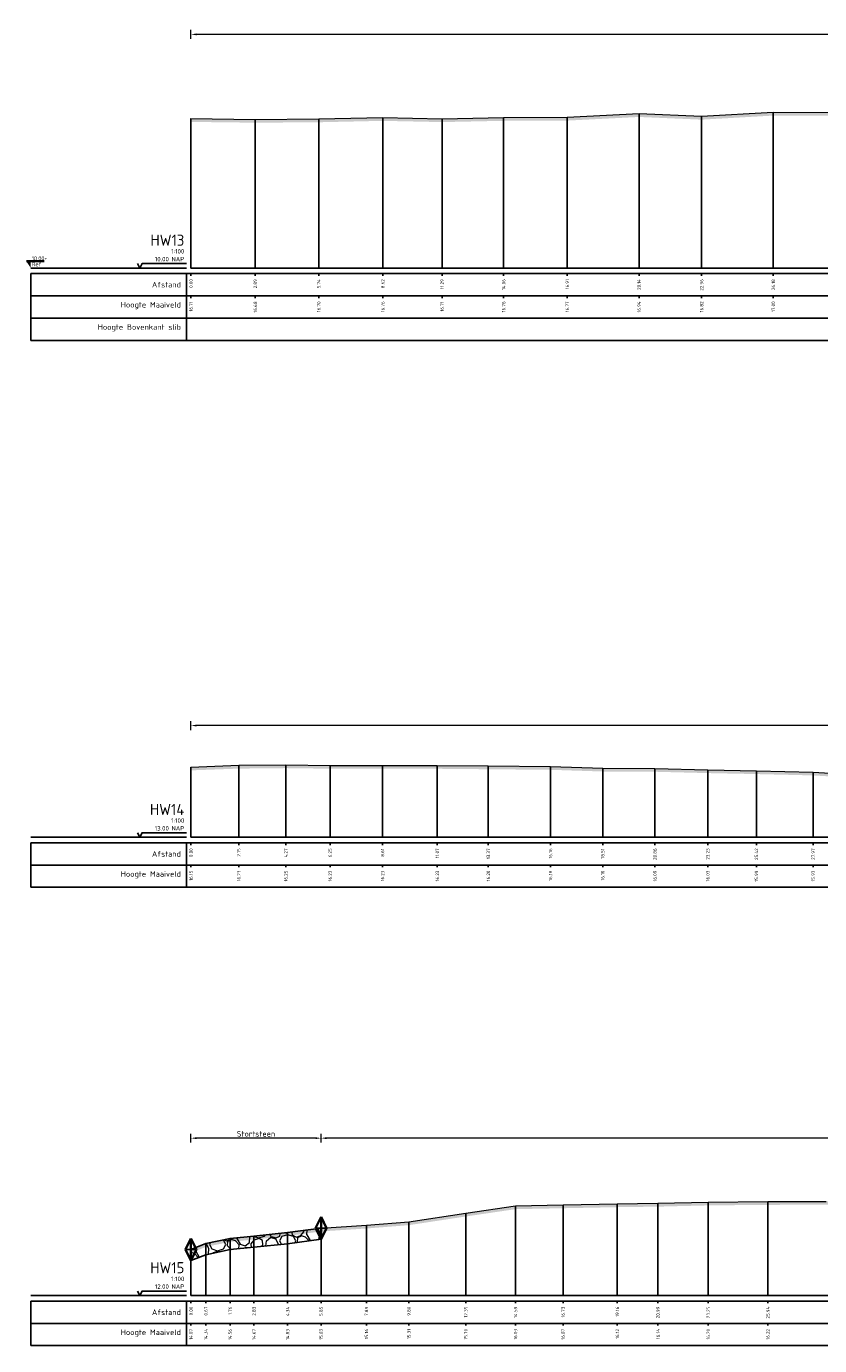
# Model space of a CAD drawing. Header units: metres. Extents: x 197883 to 206898, y 361907 to 364395.
# Tile 193 of 256: x 205776 to 205812, y 364002 to 364061. Entities that reach past the tile are written whole.
import ezdxf
from ezdxf.enums import TextEntityAlignment as Align

# ---------------------------------------------------------------- set-up
doc = ezdxf.new("R2010")
doc.units = ezdxf.units.M
doc.header["$PDMODE"] = 35
doc.header["$PDSIZE"] = 0.075
for name, color, linetype, lineweight in [('B-ME-VH-KANT ASFALT-SD', 7, 'Continuous', 25), ('B-ME-VH-VERHARDING_BESTORTING-A', 252, 'Continuous', 18), ('X-ME-AL-PROFIEL_HUIDIG MAAIVELD-GD', 252, 'Continuous', 0), ('X-XX-AL-DETAIL1-M', 7, 'Continuous', 18), ('X-XX-AL-GEBRUIKTE XREFS-GD', 7, 'Continuous', 35)]:
    doc.layers.add(name, color=color, linetype=linetype, lineweight=lineweight)
doc.layers.add('N-WE-OG-HULPLIJN-G', color=50, linetype='Continuous', lineweight=35, plot=False)
doc.layers.add('X-ME-AL-PROFIEL_STORTSTEEN-GD', color=7, linetype='Continuous')
doc.layers.add('X-ME-AL-PROFIELRASTER-S', color=7, linetype='Continuous')
doc.styles.add('NLCS-ISO', font='NLCS-ISO.ttf', dxfattribs={"height": 1.8})
doc.styles.add('NLCS-ISO-ANNOTATIVE-T18', font='NLCS-ISO.ttf', dxfattribs={"height": 1.8})
doc.styles.add('NLCS-ISO-M100-T25', font='NLCS-ISO.ttf', dxfattribs={"height": 0.25})
doc.dimstyles.new('NLCS-M100-T25-PIJL_L2_H1', dxfattribs={"dimscale": 0.1, "dimtxt": 2.5, "dimasz": 2.5, "dimexe": 2, "dimexo": 2, "dimgap": 0.7, "dimtad": 1, "dimzin": 0, "dimdsep": 46, "dimtxsty": 'NLCS-ISO-M100-T25', "dimcen": 0, "dimdle": 2, "dimclrd": 256, "dimclre": 256, "dimclrt": 256, "dimadec": 1, "dimazin": 0, "dimtfac": 1, "dimtdec": 3, "dimtofl": 0, "dimtmove": 0, "dimatfit": 3, "dimfxl": 2, "dimfxlon": 1, "dimtfillclr": 256, "dimtolj": 1, "dimtzin": 0, "dimlwd": -1, "dimlwe": -1, "dimarcsym": 0})

# ---------------------------------------------------------------- blocks, each defined once
blk = doc.blocks.new('SAL-PROFIELRASTER-D')
at = {"color": 0, "linetype": 'ByBlock', "lineweight": -2, "flags": 128}
for points in [[(-2, 0), (-72, 0)], [(-24, 2), (-23, 0), (-22, 2), (-2, 2)], [(-72, -12.5), (-72, -2.5)], [(0, -2.5), (-72, -2.5)], [(-2, -12.5), (-2, -2.5)], [(0, -12.5), (-72, -12.5)]]:
    blk.add_lwpolyline(points, dxfattribs=at)
at = {"color": 0, "linetype": 'ByBlock', "lineweight": -2, "style": 'NLCS-ISO-ANNOTATIVE-T18'}
blk.add_text('NAP', height=2, dxfattribs=at).set_placement((-3, 3), align=Align.RIGHT)
blk.add_text('Afstand', height=2.5, dxfattribs=at).set_placement((-4.5, -7.5), align=Align.MIDDLE_RIGHT)
for tag, height, p in [('PROFIELNR', 5, (-3, 10)), ('SCHAAL', 2, (-3, 6.5)), ('NAP', 2, (-9.94, 3))]:
    blk.add_attdef(tag, text='', height=height, dxfattribs=at).set_placement(p, align=Align.RIGHT)
blk = doc.blocks.new('SAL-PROFIELRASTER_BALK_EIND1-D')
at = {"color": 0, "linetype": 'ByBlock', "lineweight": -2}
blk.add_line((1, -12.5), (1, -2.5), dxfattribs=at)
at = {"color": 0, "linetype": 'ByBlock', "lineweight": -2, "flags": 128}
for points in [[(0, 0), (1, 0)], [(0, -2.5), (1, -2.5)], [(0, -12.5), (1, -12.5)]]:
    blk.add_lwpolyline(points, dxfattribs=at)
blk = doc.blocks.new('SAL-PROFIELRASTER_BALK-D')
at = {"color": 0, "linetype": 'ByBlock', "lineweight": -2}
for p, q in [((-72, -12.5), (-72, -2.5)), ((-2, -2.5), (-2, -12.5)), ((0, -12.5), (-72, -12.5))]:
    blk.add_line(p, q, dxfattribs=at)
at = {"color": 0, "linetype": 'ByBlock', "lineweight": -2, "style": 'NLCS-ISO-ANNOTATIVE-T18'}
for tag, height, p in [('TITEL1', 2.5, (-4.5, -6.5)), ('TITEL2', 1.5, (-4.5, -9.5))]:
    blk.add_attdef(tag, text='', height=height, dxfattribs=at).set_placement(p, align=Align.MIDDLE_RIGHT)
blk = doc.blocks.new('SAL-PROFIELRASTER_BALK_EIND2-D')
at = {"color": 0, "linetype": 'ByBlock', "lineweight": -2}
for p, q in [((1, -2.5), (1, -12.5)), ((1, -12.5), (0, -12.5))]:
    blk.add_line(p, q, dxfattribs=at)
blk = doc.blocks.new('SAL-PROFIELRASTER_BALK_DATA-D')
at = {"color": 0, "linetype": 'ByBlock', "lineweight": -2}
blk.add_lwpolyline([(0, -3.5), (0, -2.5)], dxfattribs=at)
at = {"color": 0, "linetype": 'ByBlock', "lineweight": -2, "style": 'NLCS-ISO-ANNOTATIVE-T18'}
blk.add_attdef('GETAL', text='', height=1.5, rotation=90, dxfattribs=at).set_placement((0.75, -5), align=Align.RIGHT)
blk = doc.blocks.new('SAL-PROFIELRASTER_AANHAAL-D')
at = {"color": 9, "linetype": 'ByBlock', "lineweight": -2, "flags": 128}
blk.add_lwpolyline([(0, 1), (0, 0)], dxfattribs=at)
blk = doc.blocks.new('*D189')
at = {"layer": 'Defpoints', "color": 0, "transparency": 16777216}
for p in [(205783.859, 364029.794), (205783.859, 364024.777), (205845.444, 364024.777)]:
    blk.add_point(p, dxfattribs=at)
at = {"layer": 'X-XX-AL-DETAIL1-M', "color": 253, "transparency": 16777216}
for p, q in [((205783.859, 364029.594), (205783.859, 364029.994)), ((205845.194, 364029.794), (205784.109, 364029.794)), ((205845.444, 364029.594), (205845.444, 364029.994))]:
    blk.add_line(p, q, dxfattribs=at)
for points in [[(205784.109, 364029.836), (205784.109, 364029.753), (205783.859, 364029.794)], [(205845.194, 364029.836), (205845.194, 364029.753), (205845.444, 364029.794)]]:
    blk.add_solid(points, dxfattribs=at)
at = {"layer": 'X-XX-AL-DETAIL1-M', "color": 253, "transparency": 16777216, "insert": (205814.651, 364029.989), "char_height": 0.25, "attachment_point": 5, "style": 'NLCS-ISO-M100-T25'}
blk.add_mtext('\\A1;Gras', dxfattribs=at)
blk = doc.blocks.new('*D190')
at = {"layer": 'Defpoints', "color": 0, "transparency": 16777216}
for p in [(205783.859, 364011.255), (205783.859, 364004.183), (205789.707, 364004.183)]:
    blk.add_point(p, dxfattribs=at)
at = {"layer": 'X-XX-AL-DETAIL1-M', "color": 253, "transparency": 16777216}
for p, q in [((205783.859, 364011.055), (205783.859, 364011.455)), ((205789.707, 364011.055), (205789.707, 364011.455)), ((205789.457, 364011.255), (205784.109, 364011.255))]:
    blk.add_line(p, q, dxfattribs=at)
for points in [[(205784.109, 364011.296), (205784.109, 364011.213), (205783.859, 364011.255)], [(205789.457, 364011.296), (205789.457, 364011.213), (205789.707, 364011.255)]]:
    blk.add_solid(points, dxfattribs=at)
at = {"layer": 'X-XX-AL-DETAIL1-M', "color": 253, "transparency": 16777216, "insert": (205786.783, 364011.45), "char_height": 0.25, "attachment_point": 5, "style": 'NLCS-ISO-M100-T25'}
blk.add_mtext('\\A1;Stortsteen', dxfattribs=at)
blk = doc.blocks.new('SVH-KANT STORTSTEEN DWP-SOD')
at = {"flags": 128}
blk.add_lwpolyline([(-0.25, 0), (0.25, 0)], dxfattribs=at)
at = {"layer": 'X-XX-AL-GEBRUIKTE XREFS-GD', "flags": 128}
for points in [[(0, 0.5), (-0.25, 0)], [(-0.25, 0), (0, -0.5)], [(0, -0.5), (0, 0.5)], [(0, 0.5), (0.25, 0)], [(0.25, 0), (0, -0.5)]]:
    blk.add_lwpolyline(points, dxfattribs=at)
blk = doc.blocks.new('*D191')
at = {"layer": 'Defpoints', "color": 0, "transparency": 16777216}
for p in [(205789.707, 364011.255), (205789.707, 364004.183), (205997.087, 364004.183)]:
    blk.add_point(p, dxfattribs=at)
at = {"layer": 'X-XX-AL-DETAIL1-M', "color": 253, "transparency": 16777216}
for p, q in [((205789.707, 364011.055), (205789.707, 364011.455)), ((205997.087, 364011.055), (205997.087, 364011.455)), ((205996.837, 364011.255), (205789.957, 364011.255))]:
    blk.add_line(p, q, dxfattribs=at)
for points in [[(205789.957, 364011.296), (205789.957, 364011.213), (205789.707, 364011.255)], [(205996.837, 364011.296), (205996.837, 364011.213), (205997.087, 364011.255)]]:
    blk.add_solid(points, dxfattribs=at)
at = {"layer": 'X-XX-AL-DETAIL1-M', "color": 253, "transparency": 16777216, "insert": (205893.397, 364011.45), "char_height": 0.25, "attachment_point": 5, "style": 'NLCS-ISO-M100-T25'}
blk.add_mtext('\\A1;Gras', dxfattribs=at)
blk = doc.blocks.new('*D213')
at = {"layer": 'Defpoints', "color": 0, "transparency": 16777216}
for p in [(205783.859, 364060.852), (205872.965, 364054.669), (205783.859, 364050.354)]:
    blk.add_point(p, dxfattribs=at)
at = {"layer": 'X-XX-AL-DETAIL1-M', "color": 253, "transparency": 16777216}
for p, q in [((205783.859, 364060.652), (205783.859, 364061.052)), ((205872.715, 364060.852), (205784.109, 364060.852)), ((205872.965, 364060.652), (205872.965, 364061.052))]:
    blk.add_line(p, q, dxfattribs=at)
for points in [[(205784.109, 364060.894), (205784.109, 364060.81), (205783.859, 364060.852)], [(205872.715, 364060.894), (205872.715, 364060.81), (205872.965, 364060.852)]]:
    blk.add_solid(points, dxfattribs=at)
at = {"layer": 'X-XX-AL-DETAIL1-M', "color": 253, "transparency": 16777216, "insert": (205828.412, 364061.047), "char_height": 0.25, "attachment_point": 5, "style": 'NLCS-ISO-M100-T25'}
blk.add_mtext('\\A1;Gras', dxfattribs=at)
blk = doc.blocks.new('SAL-PEILMAAT_INFRACAD_R01-SOD')
blk.add_line((-2, 3), (6, 3))
blk.add_solid([(-2, 3), (0, 3), (0, 0)])
at = {"style": 'NLCS-ISO'}
for tag, p in [('...', (0.4, 3.4)), ('REF', (0.4, 0.8))]:
    blk.add_attdef(tag, p, '', height=1.8, dxfattribs=at)

msp = doc.modelspace()

# ---------------------------------------------------------------- hatches: boundary and pattern name
at = {"layer": 'B-ME-VH-VERHARDING_BESTORTING-A'}
h = msp.add_hatch(dxfattribs=at)
h.set_pattern_fill('AVH-BESTORTING_01', color=256, scale=0.1, pattern_type=2)
h.set_pattern_definition([(342.742, (205787.9399, 364006.4441), (0.5398, 0.9774), [0.27272, -1.09194]), (17.258, (205786.89714, 364006.7681), (0.5398, 0.9774), [0.27272, -1.6572]), (61.09, (205787.1576, 364006.849), (-1.3032, 0.40486), [0.22313, -0.8934]), (118.91, (205788.0288, 364005.662), (-0.5398, -0.97741), [0.22313, -1.3559]), (162.742, (205787.1576, 364007.2396), (-0.5398, -0.9774), [0.27272, -1.09194]), (197.258, (205786.89714, 364007.3205), (-0.5398, -0.9774), [0.27272, -1.6572]), (241.09, (205786.6367, 364007.2398), (1.3032, -0.40486), [0.22313, -0.8934]), (298.91, (205787.0686, 364008.0217), (0.5398, 0.97741), [0.22313, -1.3559]), (342.742, (205785.3001, 364007.8669), (-0.76339, 1.38224), [0.2434, -1.12122]), (40.852, (205783.91314, 364004.8625), (0.539802, 0.977399), [0.24469, -3.61913]), (84.587, (205785.7176, 364007.95475), (-0.22359, 2.359645), [0.29716, -3.05481]), (118.91, (205787.0487, 364007.8443), (-1.3032, 0.40486), [0.29575, -1.2833]), (162.742, (205785.6027, 364008.5095), (0.76339, -1.38224), [0.24484, -1.11975]), (40.852, (205783.5648, 364005.49028), (0.539802, 0.977399), [0.24409, -3.61972]), (84.587, (205785.15623, 364008.12734), (-0.5398, -0.977407), [0.29647, -3.05553]), (298.911, (205785.1562, 364008.1273), (1.3032, -0.40486), [0.29753, -1.28153]), (26.669, (205782.7014, 364006.029), (-1.842996, -0.572553), [0.18275, -4.54613]), (84.587, (205785.78726, 364008.638), (-0.5398, -0.977407), [0.18319, -3.16878]), (131.7624, (205784.27776, 364011.58488), (-2.066604, 1.787101), [0.24466, -4.00428]), (162.742, (205782.719, 364006.4755), (-0.5398, -0.97739), [0.19694, -1.16769]), (26.669, (205782.36742, 364006.45184), (-1.842996, -0.572553), [0.18297, -4.54591]), (84.587, (205785.2711, 364008.77913), (-0.5398, -0.977407), [0.20094, -3.15103]), (131.7624, (205783.8841, 364011.387), (-2.066604, 1.787101), [0.20994, -4.039]), (342.742, (205785.4109, 364008.6225), (0.5398, 0.9774), [0.22313, -1.1415]), (50.2416, (205785.64679, 364006.70503), (0.53979, 0.97739), [0.21713, -6.88472]), (95.413, (205785.78564, 364006.87194), (-0.76339, 1.38224), [0.19056, -2.17966]), (150.939, (205782.9377, 364010.23097), (-1.303193, 0.404858), [0.17556, -5.17047]), (197.258, (205785.6142, 364007.1469), (1.30319, -0.40485), [0.22316, -1.70672]), (50.2416, (205785.2531, 364006.90284), (0.53979, 0.97739), [0.23138, -6.87047]), (95.413, (205785.2695, 364006.7301), (-0.76339, 1.38224), [0.17353, -2.1967]), (150.939, (205782.60373, 364009.80816), (-1.303193, 0.404858), [0.18788, -5.15816]), (17.258, (205785.4337, 364006.6388), (-1.30319, 0.40485), [0.22313, -1.70675])])
h.paths.add_polyline_path([(205783.859, 364005.751), (205784.527, 364006.018), (205785.618, 364006.247), (205786.691, 364006.35), (205788.2, 364006.508), (205789.707, 364006.714), (205789.707, 364007.214), (205788.2, 364007.008), (205786.691, 364006.85), (205785.618, 364006.747), (205784.527, 364006.518), (205783.859, 364006.251)])
at = {"layer": 'X-ME-AL-PROFIEL_HUIDIG MAAIVELD-GD'}
h = msp.add_hatch(dxfattribs=at)
h.set_pattern_fill('AGR-MAAIVELD', color=256, scale=0.05, pattern_type=2)
h.set_pattern_definition([(45, (-17.7489, 204.7655), (-0.25000007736, 0.25000007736), []), (45, (-17.7846, 204.8012), (0, 0.50000015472), [0.3535535, -0.3535535]), (45, (-17.8203, 204.8369), (0, 0.50000015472), [0.3535535, -0.3535535]), (45, (-17.85653, 204.87313), (0, 0.50000015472), [0.3535535, -0.3535535]), (45, (-17.89175, 204.90834), (0, 0.50000015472), [0.3535535, -0.3535535]), (45, (-17.92746, 204.94406), (0, 0.50000015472), [0.3535535, -0.3535535]), (45, (-17.96317, 204.97977), (0, 0.50000015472), [0.3535535, -0.3535535]), (315, (-17.7489, 204.7655), (0.25000007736, 0.25000007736), []), (315, (-17.71317, 204.8012), (0.50000015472, -1e-16), [0.3535535, -0.3535535]), (315, (-17.67746, 204.8369), (0.50000015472, -1e-16), [0.3535535, -0.3535535]), (315, (-17.64125, 204.87313), (0.50000015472, -1e-16), [0.3535535, -0.3535535]), (315, (-17.60603, 204.90834), (0.50000015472, -1e-16), [0.3535535, -0.3535535]), (315, (-17.5703, 204.94406), (0.50000015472, -1e-16), [0.3535535, -0.3535535]), (315, (-17.5346, 204.97977), (0.50000015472, -1e-16), [0.3535535, -0.3535535])])
h.paths.add_polyline_path([(205981.225, 364052.768), (205978.481, 364052.88), (205976.325, 364052.844), (205974.724, 364052.969), (205972.141, 364053.153), (205970.353, 364053.126), (205967.999, 364053.488), (205964.713, 364054.065), (205963.807, 364054.197), (205962.769, 364054.255), (205961.669, 364054.385), (205960.861, 364054.451), (205960.297, 364054.635), (205959.293, 364054.727), (205958.672, 364055.075), (205957.758, 364055.422), (205957.304, 364055.689), (205955.888, 364055.814), (205953.823, 364056.01), (205951.864, 364056.031), (205949.888, 364056.086), (205947.808, 364055.895), (205945.496, 364055.909), (205943.387, 364055.826), (205941.032, 364055.749), (205938.864, 364055.793), (205937.117, 364055.536), (205936.626, 364055.522), (205935.19, 364055.111), (205934.81, 364054.868), (205933.338, 364054.662), (205930.163, 364054.287), (205927.516, 364054.012), (205923.419, 364053.976), (205919.253, 364053.535), (205913.51, 364053.547), (205909.659, 364053.271), (205904.662, 364053.449), (205900.557, 364053.401), (205896.086, 364053.548), (205891.154, 364053.528), (205886.584, 364053.589), (205881.222, 364053.963), (205878.11, 364053.869), (205876.542, 364054.131), (205875.528, 364054.144), (205873.917, 364054.563), (205872.965, 364054.669), (205871.639, 364054.746), (205869.485, 364055.042), (205868.378, 364055.323), (205867.004, 364055.624), (205864.959, 364055.803), (205862.888, 364056.048), (205860.672, 364055.901), (205858.429, 364055.909), (205856.4, 364055.935), (205854.357, 364055.98), (205852.218, 364055.984), (205850.388, 364056.282), (205848.401, 364056.745), (205846.983, 364057.108), (205845.319, 364057.323), (205844.435, 364057.338), (205843.032, 364057.295), (205840.678, 364057.313), (205837.705, 364057.42), (205834.781, 364057.375), (205831.935, 364057.352), (205828.529, 364057.179), (205825.52, 364057.281), (205822.188, 364057.188), (205818.8, 364057.203), (205815.672, 364057.326), (205812.856, 364057.343), (205810.034, 364057.353), (205806.815, 364057.17), (205804.001, 364057.291), (205800.77, 364057.128), (205797.914, 364057.118), (205795.147, 364057.06), (205792.483, 364057.116), (205789.604, 364057.053), (205786.748, 364057.034), (205783.859, 364057.068), (205783.859, 364056.918), (205786.748, 364056.884), (205789.604, 364056.903), (205792.483, 364056.966), (205795.147, 364056.91), (205797.914, 364056.968), (205800.77, 364056.978), (205804.001, 364057.141), (205806.815, 364057.02), (205810.034, 364057.203), (205812.856, 364057.193), (205815.672, 364057.176), (205818.8, 364057.053), (205822.188, 364057.038), (205825.52, 364057.131), (205828.529, 364057.029), (205831.935, 364057.202), (205834.781, 364057.225), (205837.705, 364057.27), (205840.678, 364057.163), (205843.032, 364057.145), (205844.435, 364057.188), (205845.319, 364057.173), (205846.983, 364056.958), (205848.401, 364056.595), (205850.388, 364056.132), (205852.218, 364055.834), (205854.357, 364055.83), (205856.4, 364055.785), (205858.429, 364055.759), (205860.672, 364055.751), (205862.888, 364055.898), (205864.959, 364055.653), (205867.004, 364055.474), (205868.378, 364055.173), (205869.485, 364054.892), (205871.639, 364054.596), (205872.965, 364054.519), (205873.917, 364054.413), (205875.528, 364053.994), (205876.542, 364053.981), (205878.11, 364053.719), (205881.222, 364053.813), (205886.584, 364053.439), (205891.154, 364053.378), (205896.086, 364053.398), (205900.557, 364053.251), (205904.662, 364053.299), (205909.659, 364053.121), (205913.51, 364053.397), (205919.253, 364053.385), (205923.419, 364053.826), (205927.516, 364053.862), (205930.163, 364054.137), (205933.338, 364054.512), (205934.81, 364054.718), (205935.19, 364054.961), (205936.626, 364055.372), (205937.117, 364055.386), (205938.864, 364055.643), (205941.032, 364055.599), (205943.387, 364055.676), (205945.496, 364055.759), (205947.808, 364055.745), (205949.888, 364055.936), (205951.864, 364055.881), (205953.823, 364055.86), (205955.888, 364055.664), (205957.304, 364055.539), (205957.758, 364055.272), (205958.672, 364054.925), (205959.293, 364054.577), (205960.297, 364054.485), (205960.861, 364054.301), (205961.669, 364054.235), (205962.769, 364054.105), (205963.807, 364054.047), (205964.713, 364053.915), (205967.999, 364053.338), (205970.353, 364052.976), (205972.141, 364053.003), (205974.724, 364052.819), (205976.325, 364052.694), (205978.481, 364052.73), (205981.225, 364052.618)])
h = msp.add_hatch(dxfattribs=at)
h.set_pattern_fill('AGR-MAAIVELD', color=256, scale=0.05, pattern_type=2)
h.set_pattern_definition([(45, (-22.73893, 228.7523), (-0.25000007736, 0.25000007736), []), (45, (-22.77464, 228.788), (0, 0.50000015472), [0.3535535, -0.3535535]), (45, (-22.81035, 228.82373), (0, 0.50000015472), [0.3535535, -0.3535535]), (45, (-22.84657, 228.85994), (0, 0.50000015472), [0.3535535, -0.3535535]), (45, (-22.8818, 228.89516), (0, 0.50000015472), [0.3535535, -0.3535535]), (45, (-22.9175, 228.93087), (0, 0.50000015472), [0.3535535, -0.3535535]), (45, (-22.9532, 228.9666), (0, 0.50000015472), [0.3535535, -0.3535535]), (315, (-22.73893, 228.7523), (0.25000007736, 0.25000007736), []), (315, (-22.7032, 228.788), (0.50000015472, -1e-16), [0.3535535, -0.3535535]), (315, (-22.6675, 228.82373), (0.50000015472, -1e-16), [0.3535535, -0.3535535]), (315, (-22.6313, 228.85994), (0.50000015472, -1e-16), [0.3535535, -0.3535535]), (315, (-22.59607, 228.89516), (0.50000015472, -1e-16), [0.3535535, -0.3535535]), (315, (-22.56035, 228.93087), (0.50000015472, -1e-16), [0.3535535, -0.3535535]), (315, (-22.52464, 228.9666), (0.50000015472, -1e-16), [0.3535535, -0.3535535])])
h.paths.add_polyline_path([(205845.444, 364027.697), (205845.444, 364027.547), (205842.958, 364027.571), (205840.744, 364027.728), (205838.152, 364027.783), (205835.499, 364027.741), (205833.304, 364027.699), (205831.269, 364027.694), (205829.168, 364027.698), (205826.514, 364027.674), (205824.046, 364027.596), (205821.689, 364027.465), (205819.132, 364027.399), (205816.614, 364027.392), (205814.092, 364027.418), (205811.826, 364027.554), (205809.277, 364027.614), (205807.091, 364027.658), (205804.716, 364027.718), (205802.367, 364027.73), (205800.021, 364027.806), (205797.225, 364027.831), (205794.931, 364027.852), (205792.469, 364027.852), (205790.113, 364027.855), (205788.126, 364027.881), (205786.009, 364027.86), (205783.859, 364027.781), (205783.859, 364027.931), (205786.009, 364028.01), (205788.126, 364028.031), (205790.113, 364028.005), (205792.469, 364028.002), (205794.931, 364028.002), (205797.225, 364027.981), (205800.021, 364027.956), (205802.367, 364027.88), (205804.716, 364027.868), (205807.091, 364027.808), (205809.277, 364027.764), (205811.826, 364027.704), (205814.092, 364027.568), (205816.614, 364027.542), (205819.132, 364027.549), (205821.689, 364027.615), (205824.046, 364027.746), (205826.514, 364027.824), (205829.168, 364027.848), (205831.269, 364027.844), (205833.304, 364027.849), (205835.499, 364027.891), (205838.152, 364027.933), (205840.744, 364027.878), (205842.958, 364027.721)])
h = msp.add_hatch(dxfattribs=at)
h.set_pattern_fill('AGR-MAAIVELD', color=256, scale=0.05, pattern_type=2)
h.set_pattern_definition([(45, (-22.73893, 245.65797), (-0.25000007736, 0.25000007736), []), (45, (-22.77464, 245.6937), (0, 0.50000015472), [0.3535535, -0.3535535]), (45, (-22.81035, 245.7294), (0, 0.50000015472), [0.3535535, -0.3535535]), (45, (-22.84657, 245.7656), (0, 0.50000015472), [0.3535535, -0.3535535]), (45, (-22.8818, 245.80082), (0, 0.50000015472), [0.3535535, -0.3535535]), (45, (-22.9175, 245.83654), (0, 0.50000015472), [0.3535535, -0.3535535]), (45, (-22.9532, 245.87225), (0, 0.50000015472), [0.3535535, -0.3535535]), (315, (-22.73893, 245.65797), (0.25000007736, 0.25000007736), []), (315, (-22.7032, 245.6937), (0.50000015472, -1e-16), [0.3535535, -0.3535535]), (315, (-22.6675, 245.7294), (0.50000015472, -1e-16), [0.3535535, -0.3535535]), (315, (-22.6313, 245.7656), (0.50000015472, -1e-16), [0.3535535, -0.3535535]), (315, (-22.59607, 245.80082), (0.50000015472, -1e-16), [0.3535535, -0.3535535]), (315, (-22.56035, 245.83654), (0.50000015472, -1e-16), [0.3535535, -0.3535535]), (315, (-22.52464, 245.87225), (0.50000015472, -1e-16), [0.3535535, -0.3535535])])
h.paths.add_polyline_path([(205997.087, 364008.386), (205994.851, 364008.352), (205992.5, 364008.346), (205989.978, 364008.392), (205987.659, 364008.374), (205985.479, 364008.423), (205983.21, 364008.411), (205980.751, 364008.403), (205978.428, 364008.392), (205975.65, 364008.412), (205973.153, 364008.397), (205970.602, 364008.357), (205968.186, 364008.365), (205965.909, 364008.379), (205963.473, 364008.327), (205961.288, 364008.425), (205959.013, 364008.411), (205956.757, 364008.324), (205954.411, 364008.339), (205951.931, 364008.305), (205949.396, 364008.374), (205946.974, 364008.383), (205946.607, 364008.386), (205945.189, 364008.458), (205943.718, 364008.482), (205941.42, 364008.479), (205938.991, 364008.4), (205936.694, 364008.408), (205934.096, 364008.379), (205931.67, 364008.328), (205929.037, 364008.266), (205926.695, 364008.192), (205924.55, 364008.124), (205921.724, 364008.035), (205919.414, 364007.945), (205917.151, 364007.912), (205914.763, 364007.869), (205912.211, 364007.86), (205909.578, 364007.807), (205907.308, 364007.766), (205904.986, 364007.759), (205902.388, 364007.732), (205899.857, 364007.737), (205897.372, 364007.739), (205894.972, 364007.769), (205892.39, 364007.688), (205889.819, 364007.653), (205887.012, 364007.657), (205884.431, 364007.707), (205881.893, 364007.753), (205879.255, 364007.792), (205876.599, 364007.807), (205873.508, 364007.822), (205870.881, 364007.821), (205868.152, 364007.878), (205865.942, 364007.871), (205863.535, 364007.891), (205861.029, 364007.9), (205858.274, 364007.944), (205855.262, 364007.959), (205852.569, 364007.955), (205850.002, 364008.031), (205846.499, 364008.024), (205843.48, 364008.024), (205840.482, 364008.086), (205837.577, 364008.096), (205834.749, 364008.129), (205832.226, 364008.152), (205829.612, 364008.209), (205826.328, 364008.196), (205822.874, 364008.281), (205820.274, 364008.357), (205817.69, 364008.32), (205815.024, 364008.337), (205812.409, 364008.415), (205809.796, 364008.407), (205807.107, 364008.383), (205804.851, 364008.327), (205803.024, 364008.304), (205800.584, 364008.256), (205798.447, 364008.214), (205796.213, 364007.886), (205793.656, 364007.496), (205791.748, 364007.346), (205789.707, 364007.214), (205788.2, 364007.008), (205786.691, 364006.85), (205785.618, 364006.747), (205784.527, 364006.518), (205783.859, 364006.251), (205783.859, 364006.101), (205784.527, 364006.368), (205785.618, 364006.597), (205786.691, 364006.7), (205788.2, 364006.858), (205789.707, 364007.064), (205791.748, 364007.196), (205793.656, 364007.346), (205796.213, 364007.736), (205798.447, 364008.064), (205800.584, 364008.106), (205803.024, 364008.154), (205804.851, 364008.177), (205807.107, 364008.233), (205809.796, 364008.257), (205812.409, 364008.265), (205815.024, 364008.187), (205817.69, 364008.17), (205820.274, 364008.207), (205822.874, 364008.131), (205826.328, 364008.046), (205829.612, 364008.059), (205832.226, 364008.002), (205834.749, 364007.979), (205837.577, 364007.946), (205840.482, 364007.936), (205843.48, 364007.874), (205846.499, 364007.874), (205850.002, 364007.881), (205852.569, 364007.805), (205855.262, 364007.809), (205858.274, 364007.794), (205861.029, 364007.75), (205863.535, 364007.741), (205865.942, 364007.721), (205868.152, 364007.728), (205870.881, 364007.671), (205873.508, 364007.672), (205876.599, 364007.657), (205879.255, 364007.642), (205881.893, 364007.603), (205884.431, 364007.557), (205887.012, 364007.507), (205889.819, 364007.503), (205892.39, 364007.538), (205894.972, 364007.619), (205897.372, 364007.589), (205899.857, 364007.587), (205902.388, 364007.582), (205904.986, 364007.609), (205907.308, 364007.616), (205909.578, 364007.657), (205912.211, 364007.71), (205914.763, 364007.719), (205917.151, 364007.762), (205919.414, 364007.795), (205921.724, 364007.885), (205924.55, 364007.974), (205926.695, 364008.042), (205929.037, 364008.116), (205931.67, 364008.178), (205934.096, 364008.229), (205936.694, 364008.258), (205938.991, 364008.25), (205941.42, 364008.329), (205943.718, 364008.332), (205945.189, 364008.308), (205946.607, 364008.236), (205946.974, 364008.233), (205949.396, 364008.224), (205951.931, 364008.155), (205954.411, 364008.189), (205956.757, 364008.174), (205959.013, 364008.261), (205961.288, 364008.275), (205963.473, 364008.177), (205965.909, 364008.229), (205968.186, 364008.215), (205970.602, 364008.207), (205973.153, 364008.247), (205975.65, 364008.262), (205978.428, 364008.242), (205980.751, 364008.253), (205983.21, 364008.261), (205985.479, 364008.273), (205987.659, 364008.224), (205989.978, 364008.242), (205992.5, 364008.196), (205994.851, 364008.202), (205997.087, 364008.236)])

# ---------------------------------------------------------------- linework, layer by layer
for points in [[(205783.859, 364057.068), (205786.748, 364057.034), (205789.604, 364057.053), (205792.483, 364057.116), (205795.147, 364057.06), (205797.914, 364057.118), (205800.77, 364057.128), (205804.001, 364057.291), (205806.815, 364057.17), (205810.034, 364057.353), (205812.856, 364057.343)], [(205783.859, 364027.931), (205786.009, 364028.01), (205788.126, 364028.031), (205790.113, 364028.005), (205792.469, 364028.002), (205794.931, 364028.002), (205797.225, 364027.981), (205800.021, 364027.956), (205802.367, 364027.88), (205804.716, 364027.868), (205807.091, 364027.808), (205809.277, 364027.764), (205811.826, 364027.704), (205814.092, 364027.568)], [(205783.859, 364006.251), (205784.527, 364006.518), (205785.618, 364006.747), (205786.691, 364006.85), (205788.2, 364007.008), (205789.707, 364007.214), (205791.748, 364007.346), (205793.656, 364007.496), (205796.213, 364007.886), (205798.447, 364008.214), (205800.584, 364008.256), (205803.024, 364008.304), (205804.851, 364008.327), (205807.107, 364008.383), (205809.796, 364008.407), (205812.409, 364008.415)]]:
    msp.add_lwpolyline(points, dxfattribs=at)
at = {"layer": 'X-ME-AL-PROFIEL_STORTSTEEN-GD'}
msp.add_lwpolyline([(205783.859, 364005.751), (205784.527, 364006.018), (205785.618, 364006.247), (205786.691, 364006.35), (205788.2, 364006.508), (205789.707, 364006.714), (205789.707, 364007.214), (205788.2, 364007.008), (205786.691, 364006.85), (205785.618, 364006.747), (205784.527, 364006.518), (205783.859, 364006.251)], close=True, dxfattribs=at)

# ---------------------------------------------------------------- block references
at = {"layer": 'B-ME-VH-KANT ASFALT-SD'}
for p in [(205789.707, 364007.214), (205783.859, 364006.251)]:
    msp.add_blockref('SVH-KANT STORTSTEEN DWP-SOD', p, dxfattribs=at)
at = {"layer": 'N-WE-OG-HULPLIJN-G', "xscale": 0.1, "yscale": 0.1, "zscale": 0.1}
msp.add_blockref('SAL-PEILMAAT_INFRACAD_R01-SOD', (205776.659, 364050.354), dxfattribs=at).add_auto_attribs({'...': '10.00+', 'REF': 'Ref'})
at = {"layer": 'X-ME-AL-PROFIELRASTER-S'}
for p, yscale in [((205783.859, 364050.354), 6.713999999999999), ((205786.748, 364050.354), 6.68), ((205789.604, 364050.354), 6.699000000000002), ((205792.483, 364050.354), 6.762), ((205795.147, 364050.354), 6.706), ((205797.914, 364050.354), 6.763999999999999), ((205800.77, 364050.354), 6.774000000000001), ((205804.001, 364050.354), 6.937000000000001), ((205806.815, 364050.354), 6.815999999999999), ((205810.034, 364050.354), 6.998999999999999), ((205786.009, 364024.777), 3.233000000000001), ((205788.126, 364024.777), 3.254000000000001), ((205790.113, 364024.777), 3.228000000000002), ((205792.469, 364024.777), 3.225000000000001), ((205794.931, 364024.777), 3.225000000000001), ((205783.859, 364024.777), 3.154), ((205797.225, 364024.777), 3.204000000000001), ((205800.021, 364024.777), 3.178999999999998), ((205802.367, 364024.777), 3.103000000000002), ((205804.716, 364024.777), 3.091000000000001), ((205807.091, 364024.777), 3.030999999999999), ((205809.277, 364024.777), 2.987), ((205811.826, 364024.777), 2.927), ((205796.213, 364004.183), 3.702999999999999), ((205798.447, 364004.183), 4.030999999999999), ((205800.584, 364004.183), 4.073), ((205803.024, 364004.183), 4.120999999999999), ((205804.851, 364004.183), 4.143999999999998), ((205807.107, 364004.183), 4.199999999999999), ((205809.796, 364004.183), 4.224), ((205791.748, 364004.183), 3.163), ((205793.656, 364004.183), 3.313000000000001), ((205785.618, 364004.183), 2.564), ((205786.691, 364004.183), 2.667), ((205788.2, 364004.183), 2.824999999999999), ((205789.707, 364004.183), 3.031000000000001), ((205783.859, 364004.183), 2.068), ((205784.527, 364004.183), 2.335000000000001)]:
    msp.add_blockref('SAL-PROFIELRASTER_AANHAAL-D', p, dxfattribs=dict(at, yscale=yscale))
at = {"layer": 'X-ME-AL-PROFIELRASTER-S', "xscale": 0.1, "yscale": 0.1, "zscale": 0.1}
for name, p, values in [('SAL-PROFIELRASTER-D', (205783.859, 364050.354), {'PROFIELNR': 'HW13', 'SCHAAL': '1:100', 'NAP': '10.00'}), ('SAL-PROFIELRASTER_BALK_DATA-D', (205783.859, 364050.354), {'GETAL': '0.00'}), ('SAL-PROFIELRASTER_BALK_DATA-D', (205786.748, 364050.354), {'GETAL': '2.89'}), ('SAL-PROFIELRASTER_BALK_DATA-D', (205789.604, 364050.354), {'GETAL': '5.74'}), ('SAL-PROFIELRASTER_BALK_DATA-D', (205792.483, 364050.354), {'GETAL': '8.62'}), ('SAL-PROFIELRASTER_BALK_DATA-D', (205795.147, 364050.354), {'GETAL': '11.29'}), ('SAL-PROFIELRASTER_BALK_DATA-D', (205797.914, 364050.354), {'GETAL': '14.06'}), ('SAL-PROFIELRASTER_BALK_DATA-D', (205800.77, 364050.354), {'GETAL': '16.91'}), ('SAL-PROFIELRASTER_BALK_DATA-D', (205804.001, 364050.354), {'GETAL': '20.14'}), ('SAL-PROFIELRASTER_BALK_DATA-D', (205806.815, 364050.354), {'GETAL': '22.96'}), ('SAL-PROFIELRASTER_BALK_DATA-D', (205810.034, 364050.354), {'GETAL': '26.18'}), ('SAL-PROFIELRASTER_BALK-D', (205783.859, 364049.354), {'TITEL1': 'Hoogte Maaiveld'}), ('SAL-PROFIELRASTER_BALK_DATA-D', (205783.859, 364049.354), {'GETAL': '16.71'}), ('SAL-PROFIELRASTER_BALK_DATA-D', (205786.748, 364049.354), {'GETAL': '16.68'}), ('SAL-PROFIELRASTER_BALK_DATA-D', (205789.604, 364049.354), {'GETAL': '16.70'}), ('SAL-PROFIELRASTER_BALK_DATA-D', (205792.483, 364049.354), {'GETAL': '16.76'}), ('SAL-PROFIELRASTER_BALK_DATA-D', (205795.147, 364049.354), {'GETAL': '16.71'}), ('SAL-PROFIELRASTER_BALK_DATA-D', (205797.914, 364049.354), {'GETAL': '16.76'}), ('SAL-PROFIELRASTER_BALK_DATA-D', (205800.77, 364049.354), {'GETAL': '16.77'}), ('SAL-PROFIELRASTER_BALK_DATA-D', (205804.001, 364049.354), {'GETAL': '16.94'}), ('SAL-PROFIELRASTER_BALK_DATA-D', (205806.815, 364049.354), {'GETAL': '16.82'}), ('SAL-PROFIELRASTER_BALK_DATA-D', (205810.034, 364049.354), {'GETAL': '17.00'}), ('SAL-PROFIELRASTER_BALK-D', (205783.859, 364048.354), {'TITEL1': 'Hoogte Bovenkant slib'}), ('SAL-PROFIELRASTER-D', (205783.859, 364024.777), {'PROFIELNR': 'HW14', 'SCHAAL': '1:100', 'NAP': '13.00'}), ('SAL-PROFIELRASTER_BALK_DATA-D', (205783.859, 364024.777), {'GETAL': '0.00'}), ('SAL-PROFIELRASTER_BALK_DATA-D', (205786.009, 364024.777), {'GETAL': '2.15'}), ('SAL-PROFIELRASTER_BALK_DATA-D', (205788.126, 364024.777), {'GETAL': '4.27'}), ('SAL-PROFIELRASTER_BALK_DATA-D', (205790.113, 364024.777), {'GETAL': '6.25'}), ('SAL-PROFIELRASTER_BALK_DATA-D', (205792.469, 364024.777), {'GETAL': '8.61'}), ('SAL-PROFIELRASTER_BALK_DATA-D', (205794.931, 364024.777), {'GETAL': '11.07'}), ('SAL-PROFIELRASTER_BALK_DATA-D', (205797.225, 364024.777), {'GETAL': '13.37'}), ('SAL-PROFIELRASTER_BALK_DATA-D', (205800.021, 364024.777), {'GETAL': '16.16'}), ('SAL-PROFIELRASTER_BALK_DATA-D', (205802.367, 364024.777), {'GETAL': '18.51'}), ('SAL-PROFIELRASTER_BALK_DATA-D', (205804.716, 364024.777), {'GETAL': '20.86'}), ('SAL-PROFIELRASTER_BALK_DATA-D', (205807.091, 364024.777), {'GETAL': '23.23'}), ('SAL-PROFIELRASTER_BALK_DATA-D', (205809.277, 364024.777), {'GETAL': '25.42'}), ('SAL-PROFIELRASTER_BALK_DATA-D', (205811.826, 364024.777), {'GETAL': '27.97'}), ('SAL-PROFIELRASTER_BALK-D', (205783.859, 364023.777), {'TITEL1': 'Hoogte Maaiveld'}), ('SAL-PROFIELRASTER_BALK_DATA-D', (205783.859, 364023.777), {'GETAL': '16.15'}), ('SAL-PROFIELRASTER_BALK_DATA-D', (205786.009, 364023.777), {'GETAL': '16.23'}), ('SAL-PROFIELRASTER_BALK_DATA-D', (205788.126, 364023.777), {'GETAL': '16.25'}), ('SAL-PROFIELRASTER_BALK_DATA-D', (205790.113, 364023.777), {'GETAL': '16.23'}), ('SAL-PROFIELRASTER_BALK_DATA-D', (205792.469, 364023.777), {'GETAL': '16.23'}), ('SAL-PROFIELRASTER_BALK_DATA-D', (205794.931, 364023.777), {'GETAL': '16.23'}), ('SAL-PROFIELRASTER_BALK_DATA-D', (205797.225, 364023.777), {'GETAL': '16.20'}), ('SAL-PROFIELRASTER_BALK_DATA-D', (205800.021, 364023.777), {'GETAL': '16.18'}), ('SAL-PROFIELRASTER_BALK_DATA-D', (205802.367, 364023.777), {'GETAL': '16.10'}), ('SAL-PROFIELRASTER_BALK_DATA-D', (205804.716, 364023.777), {'GETAL': '16.09'}), ('SAL-PROFIELRASTER_BALK_DATA-D', (205807.091, 364023.777), {'GETAL': '16.03'}), ('SAL-PROFIELRASTER_BALK_DATA-D', (205809.277, 364023.777), {'GETAL': '15.99'}), ('SAL-PROFIELRASTER_BALK_DATA-D', (205811.826, 364023.777), {'GETAL': '15.93'}), ('SAL-PROFIELRASTER-D', (205783.859, 364004.183), {'PROFIELNR': 'HW15', 'SCHAAL': '1:100', 'NAP': '12.00'}), ('SAL-PROFIELRASTER_BALK_DATA-D', (205783.859, 364004.183), {'GETAL': '0.00'}), ('SAL-PROFIELRASTER_BALK_DATA-D', (205783.859, 364004.183), {'GETAL': '0.00'}), ('SAL-PROFIELRASTER_BALK_DATA-D', (205783.859, 364004.183), {'GETAL': '0.00'}), ('SAL-PROFIELRASTER_BALK_DATA-D', (205783.859, 364004.183), {'GETAL': '0.00'}), ('SAL-PROFIELRASTER_BALK_DATA-D', (205783.859, 364004.183), {'GETAL': '0.00'}), ('SAL-PROFIELRASTER_BALK_DATA-D', (205784.527, 364004.183), {'GETAL': '0.67'}), ('SAL-PROFIELRASTER_BALK_DATA-D', (205785.618, 364004.183), {'GETAL': '1.76'}), ('SAL-PROFIELRASTER_BALK_DATA-D', (205786.691, 364004.183), {'GETAL': '2.83'}), ('SAL-PROFIELRASTER_BALK_DATA-D', (205788.2, 364004.183), {'GETAL': '4.34'}), ('SAL-PROFIELRASTER_BALK_DATA-D', (205789.707, 364004.183), {'GETAL': '5.85'}), ('SAL-PROFIELRASTER_BALK_DATA-D', (205791.748, 364004.183), {'GETAL': '7.89'}), ('SAL-PROFIELRASTER_BALK_DATA-D', (205793.656, 364004.183), {'GETAL': '9.80'}), ('SAL-PROFIELRASTER_BALK_DATA-D', (205796.213, 364004.183), {'GETAL': '12.35'}), ('SAL-PROFIELRASTER_BALK_DATA-D', (205798.447, 364004.183), {'GETAL': '14.59'}), ('SAL-PROFIELRASTER_BALK_DATA-D', (205800.584, 364004.183), {'GETAL': '16.73'}), ('SAL-PROFIELRASTER_BALK_DATA-D', (205803.024, 364004.183), {'GETAL': '19.16'}), ('SAL-PROFIELRASTER_BALK_DATA-D', (205804.851, 364004.183), {'GETAL': '20.99'}), ('SAL-PROFIELRASTER_BALK_DATA-D', (205807.107, 364004.183), {'GETAL': '23.25'}), ('SAL-PROFIELRASTER_BALK_DATA-D', (205809.796, 364004.183), {'GETAL': '25.94'}), ('SAL-PROFIELRASTER_BALK-D', (205783.859, 364003.183), {'TITEL1': 'Hoogte Maaiveld'}), ('SAL-PROFIELRASTER_BALK_DATA-D', (205783.859, 364003.183), {'GETAL': '14.07'}), ('SAL-PROFIELRASTER_BALK_DATA-D', (205784.527, 364003.183), {'GETAL': '14.34'}), ('SAL-PROFIELRASTER_BALK_DATA-D', (205785.618, 364003.183), {'GETAL': '14.56'}), ('SAL-PROFIELRASTER_BALK_DATA-D', (205786.691, 364003.183), {'GETAL': '14.67'}), ('SAL-PROFIELRASTER_BALK_DATA-D', (205788.2, 364003.183), {'GETAL': '14.83'}), ('SAL-PROFIELRASTER_BALK_DATA-D', (205789.707, 364003.183), {'GETAL': '15.03'}), ('SAL-PROFIELRASTER_BALK_DATA-D', (205791.748, 364003.183), {'GETAL': '15.16'}), ('SAL-PROFIELRASTER_BALK_DATA-D', (205793.656, 364003.183), {'GETAL': '15.31'}), ('SAL-PROFIELRASTER_BALK_DATA-D', (205796.213, 364003.183), {'GETAL': '15.70'}), ('SAL-PROFIELRASTER_BALK_DATA-D', (205798.447, 364003.183), {'GETAL': '16.03'}), ('SAL-PROFIELRASTER_BALK_DATA-D', (205800.584, 364003.183), {'GETAL': '16.07'}), ('SAL-PROFIELRASTER_BALK_DATA-D', (205803.024, 364003.183), {'GETAL': '16.12'}), ('SAL-PROFIELRASTER_BALK_DATA-D', (205804.851, 364003.183), {'GETAL': '16.14'}), ('SAL-PROFIELRASTER_BALK_DATA-D', (205807.107, 364003.183), {'GETAL': '16.20'}), ('SAL-PROFIELRASTER_BALK_DATA-D', (205809.796, 364003.183), {'GETAL': '16.22'})]:
    msp.add_blockref(name, p, dxfattribs=at).add_auto_attribs(values)
at = {"layer": 'X-ME-AL-PROFIELRASTER-S', "yscale": 0.1}
for name, p, xscale, zscale in [('SAL-PROFIELRASTER_BALK_EIND1-D', (205783.859, 364050.354), 199.0074644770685, 199.0074644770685), ('SAL-PROFIELRASTER_BALK_EIND2-D', (205783.859, 364049.354), 199.0074644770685, 199.0074644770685), ('SAL-PROFIELRASTER_BALK_EIND2-D', (205783.859, 364048.354), 199.0074644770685, 199.0074644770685), ('SAL-PROFIELRASTER_BALK_EIND1-D', (205783.859, 364024.777), 62.21000324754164, 62.21000324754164), ('SAL-PROFIELRASTER_BALK_EIND2-D', (205783.859, 364023.777), 62.21000324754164, 62.21000324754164), ('SAL-PROFIELRASTER_BALK_EIND1-D', (205783.859, 364004.183), 213.8535109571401, 213.8535109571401), ('SAL-PROFIELRASTER_BALK_EIND2-D', (205783.859, 364003.183), 213.8535109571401, 213.8535109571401)]:
    msp.add_blockref(name, p, dxfattribs=dict(at, xscale=xscale, zscale=zscale))

# ---------------------------------------------------------------- dimensions: what is measured, and where the dimension line sits
at = {"layer": 'X-XX-AL-DETAIL1-M', "color": 253}
for base, p1, p2, text, picture, middle in [((205783.859, 364060.852), (205872.965, 364054.669), (205783.859, 364050.354), 'Gras', '*D213', (205828.412, 364060.852)), ((205783.859, 364029.794), (205845.444, 364024.777), (205783.859, 364024.777), 'Gras', '*D189', (205814.651, 364029.794)), ((205783.859, 364011.255), (205789.707, 364004.183), (205783.859, 364004.183), 'Stortsteen', '*D190', (205786.783, 364011.255)), ((205789.707, 364011.255), (205997.087, 364004.183), (205789.707, 364004.183), 'Gras', '*D191', (205893.397, 364011.255))]:
    dim = msp.add_linear_dim(base=base, p1=p1, p2=p2, text=text, dimstyle='NLCS-M100-T25-PIJL_L2_H1', override={"dimclrd": 253, "dimclre": 253, "dimclrt": 253}, dxfattribs=at)
    dim.commit()
    dim.dimension.update_dxf_attribs({"geometry": picture, "text_midpoint": middle, "dimtype": 160})

doc.saveas('drawing.dxf')
